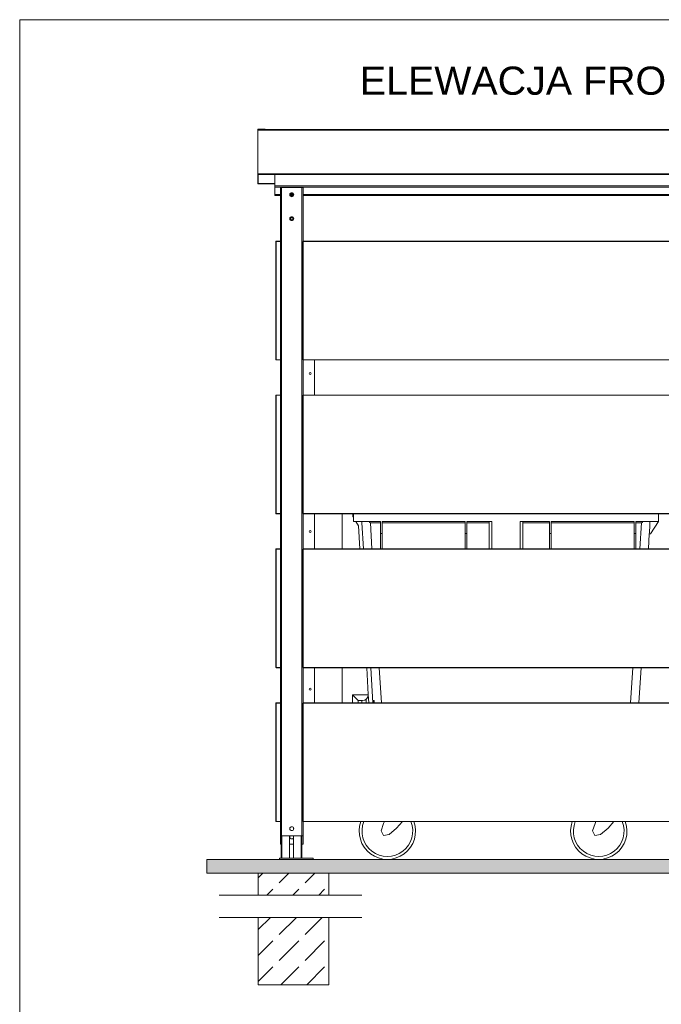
# Model space of a CAD drawing. Header units: millimetres. Extents: x -167328 to -157314, y 94163 to 101096.
# Tile 2 of 11: x -167328 to -165051, y 97602 to 101096. Entities that reach past the tile are written whole.
import ezdxf
from ezdxf.xclip import XClip

# ---------------------------------------------------------------- set-up
doc = ezdxf.new("R2010")
doc.units = ezdxf.units.MM
doc.header["$MEASUREMENT"] = 0
doc.header["$XCLIPFRAME"] = 0
doc.layers.add('2D - Rysunki i Obrazki', color=7, linetype='Continuous')
for name, color, linetype, lineweight in [('ARCH-037 SZCZEGÓŁ WIATY SMIETNIKOWEJ_19_Krzywa_Nr_pióra__7', 7, 'Continuous', 18), ('ARCH-037 SZCZEGÓŁ WIATY SMIETNIKOWEJ_19_Linia_Nr_pióra__7', 7, 'Continuous', 18), ('ARCH-037 SZCZEGÓŁ WIATY SMIETNIKOWEJ_19_Polilinia_Nr_pióra__7', 7, 'Continuous', 18), ('ARCH-037 SZCZEGÓŁ WIATY SMIETNIKOWEJ_19_Tekst_Nr_pióra__7', 7, 'Continuous', 18), ('ARCH-037 SZCZEGÓŁ WIATY SMIETNIKOWEJ_19_Łuk_Nr_pióra__7', 7, 'Continuous', 18)]:
    doc.layers.add(name, color=color, linetype=linetype, lineweight=lineweight)
doc.layers.add('ARCH-037 SZCZEGÓŁ WIATY SMIETNIKOWEJ_19_Wypełnienie_Nr_pióra__250', color=7, linetype='Continuous', lineweight=18, true_color=0x494949)
doc.layers.add('ARCH-037 SZCZEGÓŁ WIATY SMIETNIKOWEJ_19_Wypełnienie_Nr_pióra__252', color=7, linetype='Continuous', lineweight=18, true_color=0x929292)
doc.styles.add('STYL_AUTOMATYCZNY_1', font='arial.ttf')
pattern_1 = [(45, (-118973.78, 141880.99), (-91.92388, 91.92388), [97.5, -32.5]), (45, (-118973.78, 141972.91), (-91.92388, 91.92388), [97.5, -32.5])]

# ---------------------------------------------------------------- blocks, each defined once
blk = doc.blocks.new('Rysunek_1_19', base_point=(-162320.9, 97629.6))
at = {"layer": 'ARCH-037 SZCZEGÓŁ WIATY SMIETNIKOWEJ_19_Wypełnienie_Nr_pióra__250', "linetype": 'Continuous', "lineweight": 18, "true_color": 0x494949}
blk.add_hatch(color=251, dxfattribs=at).paths.add_polyline_path([(-166663.8, 98066.9), (-161315.6, 98066.9), (-161315.6, 98116.3), (-166663.8, 98116.3)])
at = {"layer": 'ARCH-037 SZCZEGÓŁ WIATY SMIETNIKOWEJ_19_Wypełnienie_Nr_pióra__252', "linetype": 'Continuous', "lineweight": 18, "true_color": 0x929292}
h = blk.add_hatch(dxfattribs=at)
h.set_pattern_fill('Beton_0013', color=252, style=0, pattern_type=2)
h.set_pattern_definition(pattern_1)
h.paths.add_polyline_path([(-166231.1, 98066.9), (-166481.1, 98066.9), (-166481.1, 97989.6), (-166231.1, 97989.6)])
h = blk.add_hatch(dxfattribs=at)
h.set_pattern_fill('Beton_0013', color=252, style=0, pattern_type=2)
h.set_pattern_definition(pattern_1)
h.paths.add_polyline_path([(-166231.1, 97909.9), (-166481.1, 97909.9), (-166481.1, 97671.1), (-166231.1, 97671.1)])
at = {"layer": 'ARCH-037 SZCZEGÓŁ WIATY SMIETNIKOWEJ_19_Krzywa_Nr_pióra__7', "color": 7, "linetype": 'Continuous', "lineweight": 18, "flags": 128}
for points in [[(-165969.6, 98250.3), (-165990.3, 98226.4), (-166016.6, 98204.7), (-166037.2, 98201.3), (-166045, 98217.1), (-166036.3, 98243.7), (-166033.4, 98250.3)], [(-165219.6, 98250.3), (-165240.3, 98226.4), (-165266.6, 98204.7), (-165287.2, 98201.3), (-165295, 98217.1), (-165286.3, 98243.7), (-165283.4, 98250.3)]]:
    blk.add_lwpolyline(points, dxfattribs=at)
at = {"layer": 'ARCH-037 SZCZEGÓŁ WIATY SMIETNIKOWEJ_19_Linia_Nr_pióra__7', "color": 7, "linetype": 'Continuous', "lineweight": 18}
for p, q in [((-166483.1, 100550.8), (-166483.1, 100705.8)), ((-166482.1, 100704.8), (-166482.1, 100706.2)), ((-166482.1, 100704.8), (-166482.1, 100549.8)), ((-164482.1, 100704.8), (-166482.1, 100704.8)), ((-166457.1, 100707.3), (-166481.6, 100707.3)), ((-164482.1, 100706.3), (-166481.6, 100706.3)), ((-166481.6, 100706.3), (-166457.1, 100706.3)), ((-166481.6, 100706.3), (-166481.6, 100706.3)), ((-166457.1, 100706.3), (-166457.1, 100707.3)), ((-166457.1, 100706.3), (-166457.1, 100706.3)), ((-166483.1, 100515.3), (-166483.1, 100550.8)), ((-166482.1, 100549.8), (-166482.1, 100548.3)), ((-166482.1, 100549.8), (-164482.1, 100549.8)), ((-166482.1, 100547.1), (-166482.1, 100548.3)), ((-166482.1, 100548.3), (-164482.1, 100548.3)), ((-166482.1, 100547.1), (-166482.1, 100547.1)), ((-164482.1, 100547.1), (-166482.1, 100547.1)), ((-164482.1, 100547.1), (-166482.1, 100547.1)), ((-166481.6, 100513.8), (-166481.6, 100547.1)), ((-166422.1, 100506.3), (-166422.1, 100547.1)), ((-166482.1, 100515), (-166482.1, 100515.1)), ((-166482.1, 100513.8), (-166482.1, 100515)), ((-166482.1, 100515), (-166422.1, 100515)), ((-166482.1, 100513.8), (-166482.1, 100513.8)), ((-166482.1, 100513.8), (-166481.7, 100513.8)), ((-166422.1, 100513.8), (-166482.1, 100513.8)), ((-166422.1, 100513.8), (-166481.6, 100513.8)), ((-166422.1, 100502.3), (-166422.1, 100506.3)), ((-166422.1, 100506.3), (-163142.1, 100506.3)), ((-166422.1, 100476.3), (-166422.1, 100502.3)), ((-166422.1, 100502.3), (-166387.1, 100502.3)), ((-166422.1, 100472.3), (-166422.1, 100476.3)), ((-166422.1, 100476.3), (-166402.1, 100476.3)), ((-166422.1, 100472.3), (-166402.1, 100472.3)), ((-166398.1, 100500.3), (-166402.1, 100500.3)), ((-166402.1, 98200.3), (-166402.1, 100500.3)), ((-166326.1, 100500.3), (-166398.1, 100500.3)), ((-166398.1, 98200.3), (-166398.1, 100500.3)), ((-166387.1, 100500.3), (-166387.1, 100502.3)), ((-166387.1, 100502.3), (-166337.1, 100502.3)), ((-166367.1, 100475.3), (-166366.3, 100475.3)), ((-166366.2, 100476.3), (-166358.1, 100476.3)), ((-166365.1, 100472.3), (-166359.2, 100472.3)), ((-166357.9, 100475.3), (-166357.1, 100475.3)), ((-166337.1, 100502.3), (-164807.1, 100502.3)), ((-166337.1, 100502.3), (-166337.1, 100500.3)), ((-166326.1, 100500.3), (-166322.1, 100500.3)), ((-166326.1, 98200.3), (-166326.1, 100500.3)), ((-166322.1, 100309.6), (-166322.1, 100500.3)), ((-166322.1, 100476.3), (-164822.1, 100476.3)), ((-166322.1, 100472.3), (-164822.1, 100472.3)), ((-166362.4, 100385.3), (-166362.4, 100386.2)), ((-166361.9, 100394.5), (-166361.8, 100395.3)), ((-166417.6, 100309.6), (-166418.4, 100309.6)), ((-166418.4, 100309.6), (-166418.4, 99889.6)), ((-166402.1, 100310.3), (-166417.6, 100310.3)), ((-166417.6, 100309.8), (-166402.1, 100309.8)), ((-166417.6, 100309.6), (-166402.1, 100309.6)), ((-166417.6, 99889.6), (-166417.6, 100309.6)), ((-166322.6, 100309.6), (-166321.9, 100309.6)), ((-166322.6, 100309.6), (-166322.6, 99889.6)), ((-166322.1, 100310.3), (-166321.9, 100310.3)), ((-166321.9, 100310.3), (-166321.9, 100309.6)), ((-164823.9, 100310.3), (-166321.9, 100310.3)), ((-166321.9, 100309.6), (-164823.9, 100309.6)), ((-166321.9, 99889.6), (-166321.9, 100309.6)), ((-166417.6, 99889.6), (-166418.4, 99889.6)), ((-166402.1, 99889.6), (-166417.6, 99889.6)), ((-166402.1, 99889.3), (-166417.6, 99889.3)), ((-166417.6, 99888.8), (-166402.1, 99888.8)), ((-166321.9, 99889.6), (-166322.6, 99889.6)), ((-166322.1, 99763.4), (-166322.1, 99889.6)), ((-166321.9, 99888.8), (-166321.9, 99889.6)), ((-164823.9, 99889.6), (-166321.9, 99889.6)), ((-166321.9, 99888.8), (-164823.9, 99888.8)), ((-166282.1, 99764.2), (-166282.1, 99888.8)), ((-166417.6, 99763.4), (-166418.4, 99763.4)), ((-166418.4, 99763.4), (-166418.4, 99343.4)), ((-166402.1, 99764.2), (-166417.6, 99764.2)), ((-166417.6, 99763.7), (-166402.1, 99763.7)), ((-166417.6, 99763.4), (-166402.1, 99763.4)), ((-166417.6, 99343.4), (-166417.6, 99763.4)), ((-166322.6, 99763.4), (-166321.9, 99763.4)), ((-166322.6, 99763.4), (-166322.6, 99343.4)), ((-166321.9, 99764.2), (-166321.9, 99763.4)), ((-164823.9, 99764.2), (-166321.9, 99764.2)), ((-166321.9, 99763.4), (-164823.9, 99763.4)), ((-166321.9, 99343.4), (-166321.9, 99763.4)), ((-166417.6, 99343.4), (-166418.4, 99343.4)), ((-166402.1, 99343.4), (-166417.6, 99343.4)), ((-166402.1, 99343.2), (-166417.6, 99343.2)), ((-166417.6, 99342.7), (-166402.1, 99342.7)), ((-166321.9, 99343.4), (-166322.6, 99343.4)), ((-166322.1, 99217.3), (-166322.1, 99343.4)), ((-166321.9, 99342.7), (-166321.9, 99343.4)), ((-164823.9, 99343.4), (-166321.9, 99343.4)), ((-166321.9, 99342.7), (-164823.9, 99342.7)), ((-166282.1, 99218), (-166282.1, 99342.7)), ((-166183.4, 99342.7), (-166183.4, 99218)), ((-166145.4, 99342.7), (-166145.4, 99333.7)), ((-166143.4, 99330.3), (-166145.4, 99333.7)), ((-166143.4, 99315.3), (-166143.4, 99342.7)), ((-165061.4, 99315.3), (-165061.4, 99342.7)), ((-166047.4, 99315.3), (-166143.4, 99315.3)), ((-166125.8, 99299.7), (-166134.8, 99315.3)), ((-166121, 99218), (-166125.8, 99299.7)), ((-166113.4, 99315.3), (-166113.4, 99310.3)), ((-166113.4, 99310.3), (-166107.8, 99218)), ((-166047.4, 99310.3), (-166083.5, 99310.3)), ((-166077.8, 99218), (-166083.5, 99310.3)), ((-166047.4, 99315.3), (-166047.4, 99272.7)), ((-165747.4, 99315.3), (-166041.4, 99315.3)), ((-166041.4, 99272.7), (-166041.4, 99315.3)), ((-165747.4, 99310.3), (-166041.4, 99310.3)), ((-165747.4, 99315.3), (-165747.4, 99272.7)), ((-165652.4, 99315.3), (-165741.4, 99315.3)), ((-165741.4, 99272.7), (-165741.4, 99315.3)), ((-165662.4, 99310.3), (-165741.4, 99310.3)), ((-165662.4, 99315.3), (-165662.4, 99218)), ((-165652.4, 99218), (-165652.4, 99315.3)), ((-165447.4, 99315.3), (-165552.4, 99315.3)), ((-165552.4, 99315.3), (-165552.4, 99218)), ((-165542.4, 99218), (-165542.4, 99315.3)), ((-165447.4, 99310.3), (-165542.4, 99310.3)), ((-165447.4, 99315.3), (-165447.4, 99272.7)), ((-165147.4, 99315.3), (-165441.4, 99315.3)), ((-165441.4, 99272.7), (-165441.4, 99315.3)), ((-165147.4, 99310.3), (-165441.4, 99310.3)), ((-165147.4, 99315.3), (-165147.4, 99272.7)), ((-165061.4, 99315.3), (-165141.4, 99315.3)), ((-165141.4, 99272.7), (-165141.4, 99315.3)), ((-165121.4, 99310.3), (-165141.4, 99310.3)), ((-165121.4, 99310.3), (-165127, 99218)), ((-165091.5, 99309.4), (-165091.4, 99310.3)), ((-165091.4, 99315.3), (-165091.4, 99310.3)), ((-165091.4, 99315.3), (-165091.4, 99314.8)), ((-165089.8, 99271.4), (-165061.4, 99315.3)), ((-166047.4, 99272.7), (-166047.4, 99218)), ((-166041.4, 99272.7), (-166047.4, 99272.7)), ((-166041.4, 99218), (-166041.4, 99272.7)), ((-165747.4, 99272.7), (-165747.4, 99218)), ((-165741.4, 99272.7), (-165747.4, 99272.7)), ((-165741.4, 99218), (-165741.4, 99272.7)), ((-165441.4, 99272.7), (-165447.4, 99272.7)), ((-165447.4, 99272.7), (-165447.4, 99218)), ((-165441.4, 99218), (-165441.4, 99272.7)), ((-165141.4, 99272.7), (-165147.4, 99272.7)), ((-165147.4, 99272.7), (-165147.4, 99218)), ((-165141.4, 99218), (-165141.4, 99272.7)), ((-165097.1, 99218), (-165093.8, 99271.4)), ((-165093.6, 99276.7), (-165093.9, 99271.4)), ((-165093.9, 99271.4), (-165089.8, 99271.4)), ((-166417.6, 99217.3), (-166418.4, 99217.3)), ((-166418.4, 99217.3), (-166418.4, 98797.3)), ((-166402.1, 99218), (-166417.6, 99218)), ((-166417.6, 99217.5), (-166402.1, 99217.5)), ((-166417.6, 99217.3), (-166402.1, 99217.3)), ((-166417.6, 98797.3), (-166417.6, 99217.3)), ((-166322.6, 99217.3), (-166321.9, 99217.3)), ((-166322.6, 99217.3), (-166322.6, 98797.3)), ((-166321.9, 99218), (-166321.9, 99217.3)), ((-164823.9, 99218), (-166321.9, 99218)), ((-166321.9, 99217.3), (-164823.9, 99217.3)), ((-166321.9, 98797.3), (-166321.9, 99217.3)), ((-166417.6, 98797.3), (-166418.4, 98797.3)), ((-166402.1, 98797.3), (-166417.6, 98797.3)), ((-166402.1, 98797), (-166417.6, 98797)), ((-166417.6, 98796.5), (-166402.1, 98796.5)), ((-166321.9, 98797.3), (-166322.6, 98797.3)), ((-166322.1, 98671.1), (-166322.1, 98797.3)), ((-166321.9, 98796.5), (-166321.9, 98797.3)), ((-164823.9, 98797.3), (-166321.9, 98797.3)), ((-166321.9, 98796.5), (-164823.9, 98796.5)), ((-166282.1, 98671.8), (-166282.1, 98796.5)), ((-166183.4, 98796.5), (-166183.4, 98671.8)), ((-166090.8, 98701.3), (-166096.4, 98796.5)), ((-166082, 98796.5), (-166074.4, 98671.8)), ((-166044.4, 98671.8), (-166052, 98796.5)), ((-165152.8, 98796.5), (-165160.5, 98671.8)), ((-165130.5, 98671.8), (-165122.9, 98796.5)), ((-166127.2, 98680.1), (-166147.2, 98700.1)), ((-166147.2, 98700.1), (-166147.2, 98671.8)), ((-166090.8, 98700.1), (-166147.2, 98700.1)), ((-166089.1, 98671.8), (-166090.8, 98701.3)), ((-166417.6, 98671.1), (-166418.4, 98671.1)), ((-166418.4, 98671.1), (-166418.4, 98251.1)), ((-166402.1, 98671.8), (-166417.6, 98671.8)), ((-166417.6, 98671.3), (-166402.1, 98671.3)), ((-166417.6, 98671.1), (-166402.1, 98671.1)), ((-166417.6, 98251.1), (-166417.6, 98671.1)), ((-166322.6, 98671.1), (-166321.9, 98671.1)), ((-166322.6, 98671.1), (-166322.6, 98251.1)), ((-166321.9, 98671.8), (-166321.9, 98671.1)), ((-164823.9, 98671.8), (-166321.9, 98671.8)), ((-166321.9, 98671.1), (-164823.9, 98671.1)), ((-166321.9, 98251.1), (-166321.9, 98671.1)), ((-166127.2, 98671.8), (-166127.2, 98680.1)), ((-166127.2, 98680.1), (-166110.8, 98680.1)), ((-166113.7, 98671.8), (-166113.7, 98680.1)), ((-166098.6, 98671.8), (-166098.6, 98684.2)), ((-166073.6, 98680.1), (-166069.4, 98680.1)), ((-166069.4, 98680.1), (-166069.4, 98671.8)), ((-166417.6, 98251.1), (-166418.4, 98251.1)), ((-166402.1, 98251.1), (-166417.6, 98251.1)), ((-166402.1, 98250.8), (-166417.6, 98250.8)), ((-166417.6, 98250.3), (-166402.1, 98250.3)), ((-166321.9, 98251.1), (-166322.6, 98251.1)), ((-166322.1, 98200.3), (-166322.1, 98251.1)), ((-166321.9, 98250.3), (-166322.1, 98250.3)), ((-166321.9, 98250.3), (-166321.9, 98251.1)), ((-164823.9, 98251.1), (-166321.9, 98251.1)), ((-166321.9, 98250.3), (-164823.9, 98250.3)), ((-166402.1, 98170.3), (-166402.1, 98200.3)), ((-166402.1, 98200.3), (-166398.1, 98200.3)), ((-166400.1, 98120.3), (-166400.1, 98200.3)), ((-166326.1, 98200.3), (-166398.1, 98200.3)), ((-166397.1, 98120.3), (-166397.1, 98200.3)), ((-166370.1, 98200.3), (-166370.1, 98120.3)), ((-166356.1, 98221.7), (-166356.1, 98228.9)), ((-166356.1, 98120.3), (-166356.1, 98200.3)), ((-166329.1, 98200.3), (-166329.1, 98120.3)), ((-166326.1, 98200.3), (-166326.1, 98120.3)), ((-166322.1, 98200.3), (-166326.1, 98200.3)), ((-166322.1, 98170.3), (-166322.1, 98200.3)), ((-166400.1, 98170.3), (-166402.1, 98170.3)), ((-166356.1, 98170.3), (-166370.1, 98170.3)), ((-166322.1, 98170.3), (-166326.1, 98170.3)), ((-166406.1, 98116.3), (-166406.1, 98120.3)), ((-166286.1, 98120.3), (-166406.1, 98120.3)), ((-166286.1, 98116.3), (-166406.1, 98116.3)), ((-166286.1, 98116.3), (-166286.1, 98120.3)), ((-166620, 97989.6), (-166113.7, 97989.6)), ((-166620, 97989.6), (-166113.7, 97989.6)), ((-166620, 97910.2), (-166113.7, 97910.2)), ((-166620, 97910.2), (-166113.7, 97910.2))]:
    blk.add_line(p, q, dxfattribs=at)
at = {"layer": 'ARCH-037 SZCZEGÓŁ WIATY SMIETNIKOWEJ_19_Polilinia_Nr_pióra__7', "color": 7, "linetype": 'Continuous', "lineweight": 18, "flags": 128}
for points in [[(-167327.5, 101096.4), (-167327.5, 94171.4)], [(-157327.5, 101096.4), (-167327.5, 101096.4)], [(-166231.1, 97989.6), (-166231.1, 98066.9), (-166481.1, 98066.9), (-166481.1, 97989.6)], [(-166231.1, 97910.2), (-166231.1, 97671.1), (-166481.1, 97671.1), (-166481.1, 97910.2)]]:
    blk.add_lwpolyline(points, dxfattribs=at)
blk.add_lwpolyline([(-166663.8, 98116.3), (-161315.6, 98116.3), (-161315.6, 98066.9), (-166663.8, 98066.9)], close=True, dxfattribs=at)
at = {"layer": 'ARCH-037 SZCZEGÓŁ WIATY SMIETNIKOWEJ_19_Łuk_Nr_pióra__7', "color": 7, "linetype": 'Continuous', "lineweight": 18}
for centre, radius in [((-166362.1, 100475.3), 7), ((-166362.1, 100475.3), 5.5), ((-166362.1, 100390.3), 7), ((-166362.1, 100390.3), 5.5), ((-166297.1, 99840.3), 3.5), ((-166297.1, 99280.3), 3.5), ((-166297.1, 98720.3), 3.5), ((-166362.1, 98225.3), 7)]:
    blk.add_circle(centre, radius, dxfattribs=at)
for centre, radius, start, end in [((-166481.6, 100705.8), 1.5, 90, 180), ((-166481.6, 100705.8), 0.5, 90, 124.0673), ((-166481.6, 100550.8), 1.5, 180, 250.5288), ((-166481.6, 100515.3), 1.5, 180, 250.5288), ((-166481.6, 100515.3), 1.5, 258.8703, 270), ((-166362.1, 100475.3), 5, 0, 180), ((-166362.1, 100475.3), 5, 180, 0), ((-166362.1, 100475.3), 4.19, 0, 180), ((-166362.1, 100475.3), 4.19, 180, 0), ((-166362.1, 100390.3), 5, 86.7075, 266.7075), ((-166362.1, 100390.3), 4.19, 86.7075, 266.7075), ((-166362.1, 100390.3), 5, 266.7075, 86.7075), ((-166362.1, 100390.3), 4.19, 266.7075, 86.7075), ((-166417.6, 100309.6), 0.75, 90, 180), ((-166417.6, 100309.6), 0.25, 90, 180), ((-166417.6, 99889.6), 0.75, 180, 270), ((-166417.6, 99889.6), 0.25, 180, 270), ((-166417.6, 99763.4), 0.75, 90, 180), ((-166417.6, 99763.4), 0.25, 90, 180), ((-166417.6, 99343.4), 0.75, 180, 270), ((-166417.6, 99343.4), 0.25, 180, 270), ((-166417.6, 99217.3), 0.75, 90, 180), ((-166417.6, 99217.3), 0.25, 90, 180), ((-166417.6, 98797.3), 0.75, 180, 270), ((-166417.6, 98797.3), 0.25, 180, 270), ((-166110.8, 98700.1), 20, 270, 0), ((-166110.8, 98700.1), 20, 0, 3.3442), ((-166417.6, 98671.1), 0.75, 90, 180), ((-166417.6, 98671.1), 0.25, 90, 180), ((-166417.6, 98251.1), 0.75, 180, 270), ((-166417.6, 98251.1), 0.25, 180, 270), ((-166023.1, 98216.3), 100, 160.1231, 19.8769), ((-166023.1, 98216.3), 90, 157.8039, 22.1961), ((-165273.1, 98216.3), 100, 160.1231, 19.8769), ((-165273.1, 98216.3), 90, 157.8039, 22.1961), ((-166362.1, 98195.3), 7, 134.4153, 180), ((-166362.1, 98195.3), 7, 31.0027, 45.5847), ((-166362.1, 98195.3), 7, 180, 328.9973)]:
    blk.add_arc(centre, radius, start, end, dxfattribs=at)
for centre, major_axis, start_param, end_param in [((-166113.4, 99801.2), (30.1, -490.9), 6.136606, 6.279451), ((-165091.4, 99801.2), (-30.1, -490.9), 0.003734, 0.146579), ((-165121.4, 99311.2), (-30.1, -490.9), 1.50418, 1.570796), ((-166053.4, 98821.2), (30.1, -490.9), 5.000261, 5.017887)]:
    blk.add_ellipse(centre, major_axis=major_axis, ratio=0.060996, start_param=start_param, end_param=end_param, dxfattribs=at)
at = {"layer": 'ARCH-037 SZCZEGÓŁ WIATY SMIETNIKOWEJ_19_Tekst_Nr_pióra__7', "color": 7, "linetype": 'Continuous', "lineweight": 18, "insert": (-166120.7, 100828.6), "char_height": 100, "attachment_point": 7, "style": 'STYL_AUTOMATYCZNY_1'}
blk.add_mtext('\\A1;{\\pql;\\fArial|b0|i0|c238|p0;\\W1.000000;ELEWACJA FRONTOWA}', dxfattribs=at)

msp = doc.modelspace()

# ---------------------------------------------------------------- block references
at = {"layer": '2D - Rysunki i Obrazki', "color": 253, "linetype": 'Continuous', "lineweight": 18, "true_color": 0xaaaaaa}
ref = msp.add_blockref('Rysunek_1_19', (-162320.9, 97629.6), dxfattribs=at)
XClip(ref).set_block_clipping_path([(-167327.511880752, 94162.6957393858), (-157314.3468496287, 101096.4366005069)])

doc.saveas('drawing.dxf')
